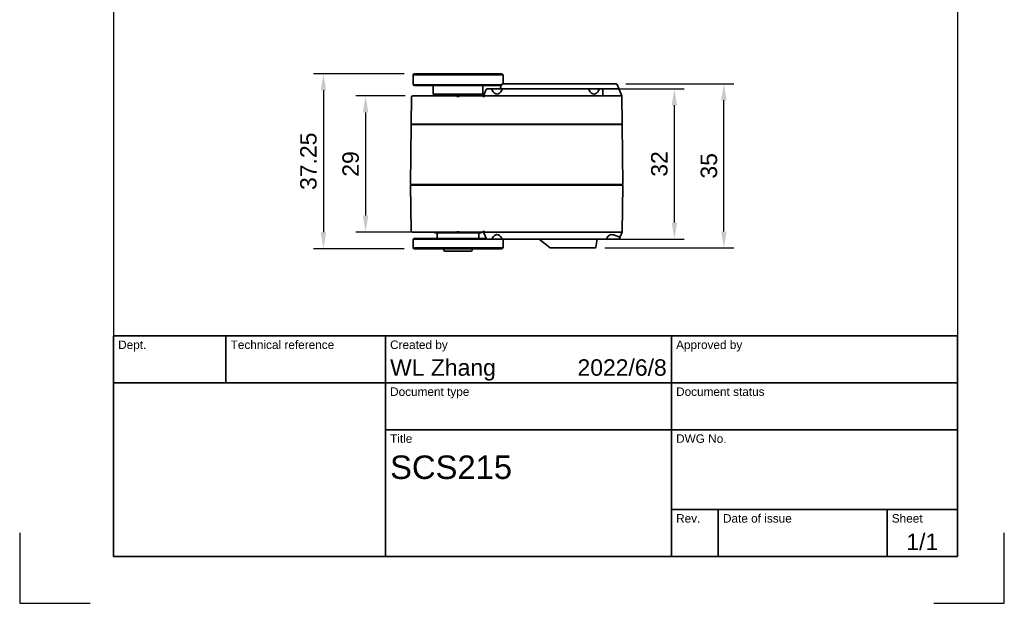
# Model space of a CAD drawing. Header units: millimetres. Extents: x 0 to 210, y 0 to 297.
# Tile 1 of 4: x 0 to 210, y 0 to 124. Entities that reach past the tile are written whole.
import ezdxf
from ezdxf.enums import TextEntityAlignment as Align

# ---------------------------------------------------------------- set-up
doc = ezdxf.new("R2010")
doc.units = ezdxf.units.MM
doc.header["$LTSCALE"] = 0.75
for name, color, linetype, lineweight in [('Border', 7, 'Continuous', 25), ('Dimensions', 7, 'Continuous', 18), ('TitleBlock', 7, 'Continuous', 35), ('可见', 7, 'Continuous', 35)]:
    doc.layers.add(name, color=color, linetype=linetype, lineweight=lineweight)
doc.styles.add('FusionTitle', font='arial.ttf')
doc.styles.get("Standard").update_dxf_attribs({"font": 'arial.ttf'})
doc.dimstyles.new('ISO-25', dxfattribs={"dimtxt": 3.5, "dimasz": 3.5, "dimexe": 2.1, "dimexo": 2.1, "dimgap": 1.4, "dimtad": 1, "dimzin": 12, "dimdsep": 46, "dimtxsty": 'Standard', "dimcen": 0, "dimclrd": 256, "dimclre": 256, "dimclrt": 256, "dimazin": 3, "dimtp": 0.1, "dimtm": 0.1, "dimtfac": 0.714286, "dimtmove": 0, "dimatfit": 3, "dimfxl": 1, "dimtzin": 12, "dimarcsym": 0})

# ---------------------------------------------------------------- blocks, each defined once
blk = doc.blocks.new('ISO_A4(P)_SHEET')
at = {"layer": 'Border'}
for p, q in [((20, 287), (20, 10)), ((200, 287), (200, 10)), ((20, 10), (200, 10))]:
    blk.add_line(p, q, dxfattribs=at)
at = {"layer": 'Defpoints'}
for p, q in [((0, 15), (0, 0)), ((210, 0), (210, 15)), ((0, 0), (15, 0)), ((195, 0), (210, 0))]:
    blk.add_line(p, q, dxfattribs=at)
blk = doc.blocks.new('ISO_TITLEBLOCK')
at = {"layer": 'TitleBlock'}
for p, q in [((0, 47), (-180, 47)), ((-180, 47), (-180, 0)), ((-156, 37), (-156, 47)), ((-122, 0), (-122, 47)), ((-61, 0), (-61, 47)), ((0, 0), (0, 47)), ((-180, 37), (0, 37)), ((-122, 27), (0, 27)), ((-61, 10), (0, 10)), ((-51, 0), (-51, 10)), ((-15, 0), (-15, 10)), ((-180, 0), (0, 0))]:
    blk.add_line(p, q, dxfattribs=at)
at = {"layer": 'TitleBlock', "style": 'FusionTitle'}
for s, p in [('Dept.', (-179, 46)), ('Technical reference', (-155, 46)), ('Created by', (-121, 46)), ('Approved by', (-60, 46)), ('Document type', (-121, 36)), ('Document status', (-60, 36)), ('Title', (-121, 26)), ('DWG No.', (-60, 26)), ('Rev.', (-60, 9)), ('Date of issue', (-50, 9)), ('Sheet', (-14, 9))]:
    blk.add_text(s, height=1.8, dxfattribs=at).set_placement(p, align=Align.TOP_LEFT)
for tag, height, p in [('DEPT', 3.5, (-179, 42)), ('TECHNICAL_REFERENCE', 3.5, (-155, 42)), ('CREATED_BY', 3.5, (-121, 42)), ('APPROVED_BY', 3.5, (-60, 42)), ('DOCUMENT_TYPE', 3.5, (-121, 32)), ('DOCUMENT_STATUS', 3.5, (-60, 32)), ('TITLE_1', 5, (-121, 21.5)), ('TITLE_2', 5, (-121, 14)), ('TITLE_3', 5, (-121, 6.5)), ('DATE_OF_ISSUE', 3.5, (-50, 5))]:
    blk.add_attdef(tag, text='', height=height, dxfattribs=at).set_placement(p, align=Align.TOP_LEFT)
for tag, p in [('CREATED_DATE', (-62, 42)), ('APPROVED_DATE', (-0.99, 42))]:
    blk.add_attdef(tag, text='', height=3.5, dxfattribs=at).set_placement(p, align=Align.TOP_RIGHT)
for tag, height, p in [('DRAWING_NUMBER', 5, (-30.5, 19.75)), ('REV', 3.5, (-56, 4.85)), ('SHEET', 3.5, (-7.5, 4.85))]:
    blk.add_attdef(tag, text='', height=height, dxfattribs=at).set_placement(p, align=Align.TOP_CENTER)
blk = doc.blocks.new('*D32')
at = {"layer": 'Defpoints', "color": 0, "transparency": 16777216}
for p in [(84.093786, 112.826677), (64.784708, 75.576677), (84.093786, 75.576677)]:
    blk.add_point(p, dxfattribs=at)
at = {"layer": 'Dimensions', "lineweight": -2, "transparency": 16777216}
for p, q in [((81.993786, 112.826677), (62.684708, 112.826677)), ((64.784708, 109.326677), (64.784708, 79.076677)), ((81.993786, 75.576677), (62.684708, 75.576677))]:
    blk.add_line(p, q, dxfattribs=at)
at = {"layer": 'Dimensions', "transparency": 16777216}
for points in [[(64.201375, 109.326677), (65.368041, 109.326677), (64.784708, 112.826677)], [(64.201375, 79.076677), (65.368041, 79.076677), (64.784708, 75.576677)]]:
    blk.add_solid(points, dxfattribs=at)
at = {"layer": 'Dimensions', "transparency": 16777216, "insert": (61.596509, 94.201677), "char_height": 3.5, "attachment_point": 5, "rotation": 90}
blk.add_mtext('37.25', dxfattribs=at)
blk = doc.blocks.new('*D43')
at = {"layer": 'Defpoints', "color": 0, "transparency": 16777216}
for p in [(121.505265, 109.626677), (139.63119, 109.626677), (125.241505, 77.626677)]:
    blk.add_point(p, dxfattribs=at)
at = {"layer": 'Dimensions', "lineweight": -2, "transparency": 16777216}
for p, q in [((123.605265, 109.626677), (141.73119, 109.626677)), ((139.63119, 81.126677), (139.63119, 106.126677)), ((127.341505, 77.626677), (141.73119, 77.626677))]:
    blk.add_line(p, q, dxfattribs=at)
at = {"layer": 'Dimensions', "transparency": 16777216}
for points in [[(139.047857, 106.126677), (140.214524, 106.126677), (139.63119, 109.626677)], [(139.047857, 81.126677), (140.214524, 81.126677), (139.63119, 77.626677)]]:
    blk.add_solid(points, dxfattribs=at)
at = {"layer": 'Dimensions', "transparency": 16777216, "insert": (136.442991, 93.626677), "char_height": 3.5, "attachment_point": 5, "rotation": 90}
blk.add_mtext('32', dxfattribs=at)
blk = doc.blocks.new('*D44')
at = {"layer": 'Defpoints', "color": 0, "transparency": 16777216}
for p in [(127.16658, 110.726677), (150.197518, 110.726677), (122.69403, 75.726677)]:
    blk.add_point(p, dxfattribs=at)
at = {"layer": 'Dimensions', "lineweight": -2, "transparency": 16777216}
for p, q in [((129.26658, 110.726677), (152.297518, 110.726677)), ((150.197518, 79.226677), (150.197518, 107.226677)), ((124.79403, 75.726677), (152.297518, 75.726677))]:
    blk.add_line(p, q, dxfattribs=at)
at = {"layer": 'Dimensions', "transparency": 16777216}
for points in [[(149.614184, 107.226677), (150.780851, 107.226677), (150.197518, 110.726677)], [(149.614184, 79.226677), (150.780851, 79.226677), (150.197518, 75.726677)]]:
    blk.add_solid(points, dxfattribs=at)
at = {"layer": 'Dimensions', "transparency": 16777216, "insert": (147.009318, 93.226677), "char_height": 3.5, "attachment_point": 5, "rotation": 90}
blk.add_mtext('35', dxfattribs=at)
blk = doc.blocks.new('*D45')
at = {"layer": 'Defpoints', "color": 0, "transparency": 16777216}
for p in [(84.336613, 108.126677), (73.782468, 79.126678), (85.695666, 79.126678)]:
    blk.add_point(p, dxfattribs=at)
at = {"layer": 'Dimensions', "lineweight": -2, "transparency": 16777216}
for p, q in [((82.236613, 108.126677), (71.682468, 108.126677)), ((73.782468, 104.626677), (73.782468, 82.626678)), ((83.595666, 79.126678), (71.682468, 79.126678))]:
    blk.add_line(p, q, dxfattribs=at)
at = {"layer": 'Dimensions', "transparency": 16777216}
for points in [[(73.199135, 104.626677), (74.365801, 104.626677), (73.782468, 108.126677)], [(73.199135, 82.626678), (74.365801, 82.626678), (73.782468, 79.126678)]]:
    blk.add_solid(points, dxfattribs=at)
at = {"layer": 'Dimensions', "transparency": 16777216, "insert": (70.595463, 93.626677), "char_height": 3.5, "attachment_point": 5, "rotation": 90}
blk.add_mtext('29', dxfattribs=at)

msp = doc.modelspace()

# ---------------------------------------------------------------- linework, layer by layer
at = {"layer": '可见'}
for p, q in [((84.094, 112.827), (83.894, 112.627)), ((83.894, 110.527), (83.894, 112.627)), ((102.894, 112.827), (103.094, 112.627)), ((103.094, 110.727), (103.094, 112.627)), ((84.094, 110.327), (83.894, 110.527)), ((88.194, 108.527), (88.194, 110.327)), ((98.794, 108.527), (98.794, 110.327)), ((99.492, 109.47, 11.378), (98.955, 108.126, 11.934)), ((99.725, 109.627, 11.378), (100.805, 109.627, 11.378)), ((102.782, 109.627, 11.378), (121.505, 109.627, 11.378)), ((103.061, 110.727, 6.72), (127.167, 110.727, 6.72)), ((123.482, 109.627, 11.378), (124.094, 109.627, 11.378)), ((124.344, 108.127, 11.896), (124.344, 109.377, 11.378)), ((126.244, 109.627, 7.85), (127.655, 109.627, 7.85)), ((127.84, 109.503, 6.817), (127.398, 110.572, 6.723)), ((128.41, 108.127, 7.852), (127.84, 109.503, 7.85)), ((83.574, 107.88, 8.788), (83.494, 102.127, 8.822)), ((85.718, 108.127, 11.407), (84.337, 108.127, 10.026)), ((86.955, 108.127, 11.92), (93.244, 108.127, 11.92)), ((88.394, 108.327), (88.194, 108.527)), ((90.499, 108.327, -0.18), (90.499, 108.227, -0.18)), ((90.525, 108.227, 0.43), (90.525, 108.327, 0.43)), ((90.549, 108.327, 0.571), (90.549, 108.227, 0.571)), ((90.725, 108.227, 1.154), (90.725, 108.327, 1.154)), ((90.783, 108.327, 1.285), (90.783, 108.227, 1.285)), ((91.099, 108.227, 1.807), (91.099, 108.327, 1.807)), ((91.188, 108.327, 1.919), (91.188, 108.227, 1.919)), ((91.623, 108.227, 2.346), (91.623, 108.327, 2.346)), ((91.738, 108.327, 2.432), (91.738, 108.227, 2.432)), ((92.266, 108.227, 2.737), (92.266, 108.327, 2.737)), ((92.398, 108.327, 2.793), (92.398, 108.227, 2.793)), ((92.985, 108.227, 2.957), (92.985, 108.327, 2.957)), ((93.127, 108.327, 2.977), (93.127, 108.227, 2.977)), ((93.244, 108.127, 9), (93.744, 108.127, 9)), ((93.244, 108.027, 12.12), (93.744, 108.027, 12.12)), ((93.736, 108.227, 2.99), (93.736, 108.327, 2.99)), ((93.744, 108.127, 11.92), (98.955, 108.127, 11.92)), ((93.879, 108.327, 2.975), (93.879, 108.227, 2.975)), ((94.472, 108.227, 2.836), (94.472, 108.327, 2.836)), ((94.606, 108.327, 2.786), (94.606, 108.227, 2.786)), ((95.147, 108.227, 2.504), (95.147, 108.327, 2.504)), ((95.264, 108.327, 2.422), (95.264, 108.227, 2.422)), ((95.717, 108.227, 2.014), (95.717, 108.327, 2.014)), ((95.811, 108.327, 1.905), (95.811, 108.227, 1.905)), ((96.148, 108.227, 1.398), (96.148, 108.327, 1.398)), ((96.212, 108.327, 1.269), (96.212, 108.227, 1.269)), ((96.394, 108.127), (96.404, 108.137)), ((96.412, 108.227, 0.694), (96.412, 108.327, 0.694)), ((96.442, 108.327, 0.553), (96.442, 108.227, 0.553)), ((96.493, 108.227, -0.054), (96.493, 108.327, -0.054)), ((98.594, 108.327), (98.794, 108.527)), ((124.096, 108.127, 12.166), (99.185, 108.127, 12.166)), ((124.099, 108.127, 12.166), (126.41, 108.127, 12.166)), ((128.494, 102.127, 10.25), (128.41, 108.127, 10.166)), ((83.494, 102.027, 8.822), (83.382, 89.227, 8.868)), ((84.08, 102.127, 10.236), (85.508, 102.127, 11.664)), ((85.508, 102.027, 11.664), (84.08, 102.027, 10.236)), ((84.16, 102.027, 8.822), (84.16, 102.127, 8.822)), ((86.922, 102.127, 12.25), (126.494, 102.127, 12.25)), ((86.922, 102.027, 12.25), (126.494, 102.027, 12.25)), ((127.828, 102.127, 10.25), (127.828, 102.027, 10.25)), ((127.958, 102.127, 2.711), (127.958, 102.027, 2.711)), ((128.605, 89.227, 10.362), (128.494, 102.027, 10.25)), ((83.384, 89.127, 8.867), (83.52, 79.373, 8.811)), ((83.968, 89.227, 10.282), (85.462, 89.227, 11.776)), ((85.462, 89.127, 11.774), (83.97, 89.127, 10.281)), ((84.132, 89.227, 8.868), (84.132, 89.127, 8.868)), ((86.876, 89.227, 12.362), (126.606, 89.227, 12.362)), ((126.604, 89.127, 12.36), (86.877, 89.127, 12.36)), ((127.855, 89.227, 10.362), (127.855, 89.127, 10.362)), ((128.464, 79.127, 10.221), (128.604, 89.127, 10.36)), ((84.094, 77.777), (83.894, 77.577)), ((84.282, 79.127, 10.048), (85.696, 79.127, 11.461)), ((93.244, 79.127, 11.974), (86.933, 79.127, 11.974)), ((88.494, 79.127), (88.494, 78.927)), ((89.034, 77.777), (89.034, 78.927)), ((93.744, 79.174, 12.12), (93.244, 79.174, 12.12)), ((93.744, 79.127, 9), (93.244, 79.127, 9)), ((98.955, 79.127, 11.974), (93.744, 79.127, 11.974)), ((97.954, 77.777), (97.954, 78.927)), ((98.494, 79.127), (98.494, 78.927)), ((98.955, 79.127, 11.988), (99.492, 77.784, 11.432)), ((99.186, 79.127, 12.22), (126.464, 79.127, 12.22)), ((128.464, 79.126, 10.221), (127.994, 77.99, 10.221)), ((127.994, 77.991, 10.25), (127.994, 77.827, 10.25)), ((83.894, 75.777), (83.894, 77.577)), ((84.094, 75.577), (83.894, 75.777)), ((100.871, 77.627, 11.432), (99.725, 77.627, 11.432)), ((125.242, 77.627, 11.432), (102.717, 77.627, 11.432)), ((102.894, 75.577), (103.094, 75.777)), ((103.044, 77.627), (103.094, 77.577)), ((103.094, 75.777), (103.094, 77.577)), ((110.819, 77.627, 9.067), (113.139, 75.771, 8.739)), ((122.694, 75.727, 8.739), (113.264, 75.727, 8.739)), ((122.891, 75.892, 8.739), (123.197, 77.627, 9.045)), ((90.494, 75.577), (90.494, 75.277)), ((96.494, 75.577), (96.494, 75.277))]:
    msp.add_line(p, q, dxfattribs=at)
at = {"layer": '可见', "extrusion": (0, 1, 0)}
for centre, radius, start, end in [((-93.494, 0, 112.627), 9.6, 360, 180), ((-93.494, 0, 110.527), 9.6, 360, 165.77706), ((-93.494, 0, 110.327), 9.4, 0, 169.0053), ((-126.244, 10, 109.627), 2.15, 270, 360), ((-93.494, 0, 108.327), 5.1, 0, 180), ((-93.494, 0, 108.227), 3, 8.23158, 10.96844), ((-93.494, 0, 108.227), 3, 22.63158, 25.36844), ((-93.494, 0, 108.227), 3, 37.03158, 39.76844), ((-93.494, 0, 108.227), 3, 51.43158, 54.16844), ((-93.494, 0, 108.227), 3, 65.83158, 68.56844), ((-93.494, 0, 108.227), 3, 80.23158, 82.96844), ((-93.494, 0, 108.227), 3, 94.63157, 97.36844), ((-93.494, 0, 108.227), 3, 109.03158, 111.76844), ((-93.494, 0, 108.227), 3, 123.43158, 126.16844), ((-93.494, 0, 108.227), 3, 137.83157, 140.56844), ((-93.494, 0, 108.227), 3, 152.23158, 154.96844), ((-93.494, 0, 108.227), 3, 166.63158, 169.36844), ((-93.494, 0, 78.927), 5, 0, 180), ((-101.794, 10.25, 77.627), 1.5, 52.02023, 127.97978), ((-126.244, 10.25, 77.627), 1.55, 49.71178, 180), ((-93.494, 0, 75.027), 2.75, 0, 180)]:
    msp.add_arc(centre, radius, start, end, dxfattribs=at)
at = {"layer": '可见', "extrusion": (0, -1, 0)}
for centre, radius, start, end in [((93.494, 0, -112.827), 9.4, 0, 180), ((101.794, 10.25, -109.627), 1.5, 48.77529, 131.22471), ((122.494, 10.25, -109.627), 1.5, 48.77529, 131.22471), ((93.494, 0, -108.527), 5.3, 0, 180)]:
    msp.add_arc(centre, radius, start, end, dxfattribs=at)
at = {"layer": '可见', "extrusion": (0, 0, -1)}
for centre, radius, start, end in [((-99.725, 109.377, -11.378), 0.25, 21.80141, 90), ((-124.094, 109.377, -11.378), 0.25, 90, 180), ((-127.655, 109.427, -7.85), 0.2, 90, 157.5103), ((-99.725, 77.877, -11.432), 0.25, 270, 338.19859), ((-127.794, 77.827, -10.25), 0.2, 180, 270), ((-113.264, 75.927, -8.739), 0.2, 270, 308.65981), ((-90.744, 75.277), 0.25, 270, 0), ((-96.244, 75.277), 0.25, 180, 270)]:
    msp.add_arc(centre, radius, start, end, dxfattribs=at)
at = {"layer": '可见', "extrusion": (-3.20202e-05, -0.017543, -0.999846)}
msp.add_arc((126.965, -110.574, -8.666), 0.25, 327.3097, 330.25201, dxfattribs=at)
at = {"layer": '可见', "extrusion": (4.27086e-06, -4.66306e-06, -1)}
msp.add_arc((-83.824, 107.877, -8.789), 0.25, 0.79995, 89.99925, dxfattribs=at)
at = {"layer": '可见', "extrusion": (-1.34032e-05, -1, 4.663e-06)}
msp.add_arc((85.572, 8.789, -108.128), 1.75, 134.99973, 180.00025, dxfattribs=at)
at = {"layer": '可见', "extrusion": (-6.17821e-06, -1, 1.27848e-05)}
msp.add_arc((86.955, 10.171, -108.127), 1.75, 89.99973, 135.00025, dxfattribs=at)
at = {"layer": '可见', "extrusion": (-1, 0, 0)}
for centre, start, end in [((-107.877, 11.92, -93.244), 126.8699, 180), ((-79.377, 11.974, -93.244), 0, 35.69121)]:
    msp.add_arc(centre, 0.25, start, end, dxfattribs=at)
at = {"layer": '可见', "extrusion": (1, 0, 0)}
for centre, start, end in [((107.877, 11.92, 93.744), 0, 53.1301), ((79.377, 11.974, 93.744), 144.30879, 180)]:
    msp.add_arc(centre, 0.25, start, end, dxfattribs=at)
at = {"layer": '可见', "extrusion": (5.84e-14, 1, -1.16e-14)}
msp.add_arc((-85.494, 8.822, 102.127), 2, 359.99981, 45.00019, dxfattribs=at)
at = {"layer": '可见', "extrusion": (2.92e-14, -1, -5.8e-15)}
msp.add_arc((85.494, 8.822, -102.027), 2, 134.99993, 180.00007, dxfattribs=at)
at = {"layer": '可见', "extrusion": (-4.47e-14, 1, 1.078e-13)}
msp.add_arc((-86.922, 10.25, 102.127), 2, 44.99981, 90.00019, dxfattribs=at)
at = {"layer": '可见', "extrusion": (2.81e-14, -1, -8.31e-14)}
msp.add_arc((86.922, 10.25, -102.027), 2, 89.99993, 135.00007, dxfattribs=at)
at = {"layer": '可见', "extrusion": (-2e-14, 1, 2.72e-14)}
msp.add_arc((-85.382, 8.868, 89.227), 2, 359.99993, 45.00007, dxfattribs=at)
at = {"layer": '可见', "extrusion": (-3.232e-13, -1, 1.337e-13)}
msp.add_arc((85.384, 8.867, -89.127), 2, 134.99981, 180.00019, dxfattribs=at)
at = {"layer": '可见', "extrusion": (1.75e-14, 1, -8.77e-14)}
msp.add_arc((-86.876, 10.362, 89.227), 2, 44.99993, 90.00007, dxfattribs=at)
at = {"layer": '可见', "extrusion": (-9.02e-14, -1, 2.787e-13)}
msp.add_arc((86.877, 10.36, -89.127), 2, 89.99981, 135.00019, dxfattribs=at)
at = {"layer": '可见', "extrusion": (-1.33505e-05, 1, 6.44982e-06)}
msp.add_arc((-85.521, 8.81, 79.126), 1.75, 18.1722, 45.00025, dxfattribs=at)
at = {"layer": '可见', "extrusion": (7.1e-15, -1, 0)}
for centre, radius, start in [((93.494, 0, -77.777), 9.4, 50.32221), ((93.494, 0, -77.577), 9.6, 0)]:
    msp.add_arc(centre, radius, start, 180, dxfattribs=at)
at = {"layer": '可见', "extrusion": (-4.87065e-06, 1, 1.39954e-05)}
msp.add_arc((-86.933, 10.223, 79.126), 1.75, 44.99973, 90.00025, dxfattribs=at)
at = {"layer": '可见', "extrusion": (-7.1e-15, 1, 0)}
for centre, radius in [((-93.494, 0, 75.777), 9.6), ((-93.494, 0, 75.577), 9.4)]:
    msp.add_arc(centre, radius, 0, 180, dxfattribs=at)
at = {"layer": '可见', "extrusion": (-2.91285e-10, -1.49996e-10, -1)}
msp.add_arc((-122.694, 75.927, -8.739), 0.2, 190, 270, dxfattribs=at)
at = {"layer": '可见', "extrusion": (0, -0.382517, -0.923948)}
for centre in [(101.794, 112.755, 10.25), (122.494, 112.755, 10.25)]:
    msp.add_ellipse(centre, major_axis=(0, -4.227, 1.75), ratio=0.382517, start_param=-0.6446678, end_param=0.6446678, dxfattribs=at)
at = {"layer": '可见', "extrusion": (0, 0.013962, 0.999903)}
msp.add_ellipse((98.954, 107.45, 12.176), major_axis=(0.267, 0.67, -0.009), ratio=0.3466618, start_param=0.140378, end_param=1.019379, dxfattribs=at)
at = {"layer": '可见', "extrusion": (0, -1, 0)}
for centre, ratio, start_param, end_param in [((126.41, 108.127, 10.166), 0.9998051, 5.4978846, 7.0685255), ((126.494, 102.027, 10.25), 0.9999239, 5.4978252, 7.0685454), ((126.604, 89.127, 10.36), 0.9998051, 5.4978846, 7.068486)]:
    msp.add_ellipse(centre, major_axis=(1.414, 0, 1.414), ratio=ratio, start_param=start_param, end_param=end_param, dxfattribs=at)
at = {"layer": '可见', "extrusion": (0, 1, 0)}
for centre, ratio, start_param, end_param in [((126.494, 102.127, 10.25), 0.9998051, -0.7853007, 0.7853007), ((126.605, 89.227, 10.362), 0.9999239, -0.7853601, 0.7853601)]:
    msp.add_ellipse(centre, major_axis=(1.414, 0, 1.414), ratio=ratio, start_param=start_param, end_param=end_param, dxfattribs=at)
at = {"layer": '可见', "extrusion": (0, 0.013962, -0.999903)}
msp.add_ellipse((98.954, 79.803, 12.23), major_axis=(-0.267, 0.67, 0.009), ratio=0.3466618, start_param=3.2786099, end_param=4.1609717, dxfattribs=at)
at = {"layer": '可见', "extrusion": (0, 0.382517, -0.923948)}
msp.add_ellipse((101.794, 74.367, 10.25), major_axis=(0, 4.227, 1.75), ratio=0.382517, start_param=-0.5912583, end_param=0.5912583, dxfattribs=at)
at = {"layer": '可见', "extrusion": (-1.06493e-05, -0.382514, 0.92395)}
msp.add_ellipse((125.514, 77.807, 11.674), major_axis=(0.291, 0.07, 0.029), ratio=0.6057455, start_param=2.6233517, end_param=2.8812791, dxfattribs=at)
at = {"layer": '可见', "extrusion": (-1.69555e-06, -0.382515, 0.923949)}
msp.add_ellipse((126.245, 74.36, 10.247), major_axis=(-0.001, 4.234, 1.753), ratio=0.3822162, start_param=-0.126331, end_param=0.611549, dxfattribs=at)
at = {"layer": '可见', "extrusion": (1.47069e-11, 0.382517, 0.923948)}
msp.add_open_spline([(100.722, 109.472, 11.609), (100.722, 109.471, 11.61), (100.721, 109.469, 11.611), (100.72, 109.454, 11.617), (100.721, 109.438, 11.623), (100.727, 109.41, 11.635), (100.734, 109.392, 11.642), (100.742, 109.377, 11.648), (100.742, 109.377, 11.649), (100.742, 109.377, 11.649)], degree=3, knots=[0.334503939, 0.334503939, 0.334503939, 0.334503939, 0.335021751, 0.335021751, 0.339355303, 0.339355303, 0.344463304, 0.344463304, 0.344600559, 0.344600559, 0.344600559, 0.344600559], dxfattribs=at)
at = {"layer": '可见'}
for points, knots in [([(100.805, 109.627, 11.378), (100.805, 109.627, 11.379), (100.805, 109.627, 11.38), (100.798, 109.627, 11.398), (100.791, 109.624, 11.417), (100.778, 109.616, 11.452), (100.772, 109.61, 11.469), (100.755, 109.589, 11.514), (100.746, 109.57, 11.541), (100.731, 109.524, 11.582), (100.726, 109.499, 11.598), (100.722, 109.472, 11.609)], [-0.081107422, -0.081107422, -0.081107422, -0.081107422, -0.080864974, -0.080864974, -0.075085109, -0.075085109, -0.069346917, -0.069346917, -0.059254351, -0.059254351, -0.050332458, -0.050332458, -0.050332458, -0.050332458]), ([(102.782, 109.627, 11.378), (102.783, 109.627, 11.379), (102.783, 109.627, 11.38), (102.79, 109.627, 11.398), (102.797, 109.624, 11.417), (102.81, 109.616, 11.452), (102.816, 109.61, 11.469), (102.832, 109.589, 11.514), (102.842, 109.57, 11.541), (102.856, 109.524, 11.582), (102.862, 109.499, 11.598), (102.866, 109.472, 11.609)], [-0.000242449, -0.000242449, -0.000242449, -0.000242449, 0, 0, 0.005779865, 0.005779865, 0.011518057, 0.011518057, 0.021610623, 0.021610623, 0.030532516, 0.030532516, 0.030532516, 0.030532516]), ([(102.813, 110.562, 6.724), (102.823, 110.587, 6.723), (102.837, 110.611, 6.723), (102.871, 110.651, 6.722), (102.891, 110.669, 6.722), (102.937, 110.699, 6.721), (102.963, 110.71, 6.721), (103.013, 110.723, 6.721), (103.037, 110.727, 6.72), (103.061, 110.727, 6.72)], [0, 0, 0, 0, 0.007993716, 0.007993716, 0.01594071, 0.01594071, 0.024235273, 0.024235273, 0.031456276, 0.031456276, 0.031456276, 0.031456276]), ([(121.505, 109.627, 11.378), (121.505, 109.627, 11.379), (121.505, 109.627, 11.38), (121.498, 109.627, 11.398), (121.491, 109.624, 11.417), (121.478, 109.616, 11.452), (121.472, 109.61, 11.469), (121.455, 109.589, 11.514), (121.446, 109.57, 11.541), (121.431, 109.524, 11.582), (121.426, 109.499, 11.598), (121.422, 109.472, 11.609)], [-0.081107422, -0.081107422, -0.081107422, -0.081107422, -0.080864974, -0.080864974, -0.075085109, -0.075085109, -0.069346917, -0.069346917, -0.059254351, -0.059254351, -0.050332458, -0.050332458, -0.050332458, -0.050332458]), ([(123.482, 109.627, 11.378), (123.483, 109.627, 11.379), (123.483, 109.627, 11.38), (123.49, 109.627, 11.398), (123.497, 109.624, 11.417), (123.51, 109.616, 11.452), (123.516, 109.61, 11.469), (123.532, 109.589, 11.514), (123.542, 109.57, 11.541), (123.556, 109.524, 11.582), (123.562, 109.499, 11.598), (123.566, 109.472, 11.609)], [-0.000242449, -0.000242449, -0.000242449, -0.000242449, 0, 0, 0.005779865, 0.005779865, 0.011518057, 0.011518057, 0.021610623, 0.021610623, 0.030532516, 0.030532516, 0.030532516, 0.030532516]), ([(127.167, 110.727, 6.72), (127.194, 110.727, 6.72), (127.221, 110.722, 6.721), (127.272, 110.705, 6.721), (127.296, 110.692, 6.721), (127.338, 110.661, 6.722), (127.357, 110.641, 6.722), (127.374, 110.617, 6.722), (127.376, 110.614, 6.722), (127.377, 110.611, 6.723)], [0, 0, 0, 0, 0.00809115, 0.00809115, 0.016050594, 0.016050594, 0.024017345, 0.024017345, 0.024946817, 0.024946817, 0.024946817, 0.024946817]), ([(98.955, 108.126, 11.934), (98.955, 108.126, 11.935), (98.955, 108.126, 11.935), (98.954, 108.124, 11.965), (98.957, 108.115, 11.999), (98.962, 108.09, 12.053), (98.965, 108.071, 12.08), (98.963, 108.025, 12.123), (98.957, 107.998, 12.14), (98.935, 107.942, 12.163), (98.916, 107.911, 12.169), (98.896, 107.88, 12.17), (98.896, 107.88, 12.17), (98.896, 107.88, 12.17)], [-0.171855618, -0.171855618, -0.171855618, -0.171855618, -0.171734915, -0.171734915, -0.162862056, -0.162862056, -0.153839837, -0.153839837, -0.144817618, -0.144817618, -0.134430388, -0.134430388, -0.134427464, -0.134427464, -0.134427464, -0.134427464]), ([(83.857, 79.127, 9.357), (83.828, 79.127, 9.268), (83.806, 79.127, 9.176), (83.783, 79.127, 9.032), (83.777, 79.127, 8.98), (83.772, 79.127, 8.906), (83.771, 79.127, 8.884), (83.77, 79.127, 8.853), (83.77, 79.127, 8.844), (83.77, 79.127, 8.83), (83.77, 79.127, 8.823), (83.769, 79.127, 8.816), (83.769, 79.127, 8.815), (83.769, 79.127, 8.814), (83.769, 79.127, 8.813), (83.769, 79.127, 8.813), (83.768, 79.127, 8.813), (83.768, 79.127, 8.812), (83.768, 79.127, 8.812), (83.766, 79.127, 8.811), (83.765, 79.127, 8.811), (83.755, 79.127, 8.811), (83.745, 79.128, 8.811), (83.721, 79.131, 8.811), (83.706, 79.135, 8.811), (83.666, 79.148, 8.811), (83.642, 79.16, 8.811), (83.599, 79.192, 8.811), (83.58, 79.212, 8.811), (83.55, 79.255, 8.811), (83.538, 79.28, 8.811), (83.524, 79.327, 8.811), (83.52, 79.35, 8.811), (83.52, 79.373, 8.811)], [0, 0, 0, 0, 0.028089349, 0.028089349, 0.043686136, 0.043686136, 0.050414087, 0.050414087, 0.052936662, 0.052936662, 0.054828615, 0.054828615, 0.055151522, 0.055151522, 0.055239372, 0.055239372, 0.055328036, 0.055328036, 0.05541683, 0.05541683, 0.055777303, 0.055777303, 0.058587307, 0.058587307, 0.063124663, 0.063124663, 0.07118497, 0.07118497, 0.079147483, 0.079147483, 0.087113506, 0.087113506, 0.093962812, 0.093962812, 0.093962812, 0.093962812]), ([(98.896, 79.373, 12.224), (98.9, 79.366, 12.224), (98.905, 79.359, 12.223), (98.924, 79.328, 12.22), (98.938, 79.304, 12.214), (98.956, 79.26, 12.196), (98.961, 79.238, 12.183), (98.965, 79.198, 12.15), (98.964, 79.18, 12.13), (98.96, 79.154, 12.091), (98.958, 79.144, 12.068), (98.955, 79.131, 12.026), (98.955, 79.128, 12.007), (98.955, 79.127, 11.988)], [0.210967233, 0.210967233, 0.210967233, 0.210967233, 0.213266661, 0.213266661, 0.221189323, 0.221189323, 0.22851054, 0.22851054, 0.235831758, 0.235831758, 0.242655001, 0.242655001, 0.248056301, 0.248056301, 0.248056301, 0.248056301]), ([(100.871, 77.627, 11.432), (100.87, 77.627, 11.433), (100.87, 77.627, 11.434), (100.864, 77.627, 11.452), (100.858, 77.629, 11.47), (100.846, 77.637, 11.505), (100.84, 77.643, 11.522), (100.825, 77.664, 11.567), (100.817, 77.683, 11.594), (100.803, 77.728, 11.636), (100.798, 77.753, 11.652), (100.794, 77.781, 11.663)], [-0.000241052, -0.000241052, -0.000241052, -0.000241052, 0, 0, 0.005641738, 0.005641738, 0.011249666, 0.011249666, 0.021296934, 0.021296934, 0.030336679, 0.030336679, 0.030336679, 0.030336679]), ([(102.717, 77.627, 11.432), (102.717, 77.627, 11.433), (102.717, 77.627, 11.434), (102.724, 77.627, 11.452), (102.73, 77.629, 11.47), (102.742, 77.637, 11.505), (102.747, 77.643, 11.522), (102.762, 77.664, 11.567), (102.771, 77.683, 11.594), (102.784, 77.728, 11.636), (102.79, 77.753, 11.652), (102.793, 77.781, 11.663)], [-0.080697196, -0.080697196, -0.080697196, -0.080697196, -0.080456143, -0.080456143, -0.074814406, -0.074814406, -0.069206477, -0.069206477, -0.059159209, -0.059159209, -0.050119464, -0.050119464, -0.050119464, -0.050119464]), ([(125.221, 77.781, 11.663), (125.217, 77.759, 11.654), (125.215, 77.738, 11.642), (125.215, 77.72, 11.627), (125.214, 77.701, 11.612), (125.215, 77.684, 11.594), (125.218, 77.671, 11.574), (125.22, 77.657, 11.554), (125.223, 77.646, 11.531), (125.227, 77.638, 11.508), (125.231, 77.631, 11.484), (125.236, 77.627, 11.458), (125.242, 77.627, 11.432)], [0, 0, 0, 0, 0.25, 0.25, 0.25, 0.5, 0.5, 0.5, 0.75, 0.75, 0.75, 1, 1, 1, 1]), ([(128.464, 79.127, 10.221), (128.464, 79.124, 10.485), (128.412, 79.125, 10.747), (128.209, 79.123, 11.232), (128.063, 79.123, 11.45), (127.694, 79.123, 11.819), (127.476, 79.123, 11.965), (126.991, 79.125, 12.168), (126.729, 79.124, 12.22), (126.464, 79.127, 12.22)], [-0.3147312, -0.3147312, -0.3147312, -0.3147312, -0.23531965, -0.23531965, -0.15736485, -0.15736485, -0.07942791, -0.07942791, -0.000001, -0.000001, -0.000001, -0.000001]), ([(127.994, 77.991, 10.25), (127.994, 77.998, 10.418), (127.969, 78.015, 10.585), (127.873, 78.062, 10.911), (127.801, 78.094, 11.067), (127.584, 78.181, 11.398), (127.425, 78.241, 11.56), (127.128, 78.345, 11.767), (127.004, 78.387, 11.832), (126.742, 78.473, 11.934), (126.604, 78.516, 11.968), (126.464, 78.561, 11.986)], [-0.26021924, -0.26021924, -0.26021924, -0.26021924, -0.20978107, -0.20978107, -0.15753334, -0.15753334, -0.08804179, -0.08804179, -0.04439577, -0.04439577, -0.000001, -0.000001, -0.000001, -0.000001])]:
    msp.add_open_spline(points, degree=3, knots=knots, dxfattribs=at)
for points in [[(102.444, 109.627, 6.806), (102.569, 109.938, 6.778), (102.692, 110.25, 6.751), (102.813, 110.562, 6.724)], [(127.167, 110.727, -6.72), (127.193, 110.727, -6.72), (127.22, 110.722, -6.721), (127.245, 110.714, -6.721)], [(127.384, 110.6, 6.723), (127.389, 110.591, 6.723), (127.394, 110.582, 6.723), (127.398, 110.572, 6.723)]]:
    msp.add_open_spline(points, degree=3, dxfattribs=at)
at = {"layer": '可见', "extrusion": (1.50915e-11, -0.382517, -0.923948)}
msp.add_open_spline([(102.845, 109.377, 11.649), (102.846, 109.377, 11.649), (102.846, 109.377, 11.648), (102.854, 109.392, 11.642), (102.861, 109.41, 11.635), (102.867, 109.438, 11.623), (102.868, 109.454, 11.617), (102.866, 109.469, 11.611), (102.866, 109.471, 11.61), (102.866, 109.472, 11.609)], degree=3, knots=[0.108056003, 0.108056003, 0.108056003, 0.108056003, 0.108193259, 0.108193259, 0.113301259, 0.113301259, 0.117634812, 0.117634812, 0.118152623, 0.118152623, 0.118152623, 0.118152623], dxfattribs=at)
at = {"layer": '可见', "extrusion": (-4.36307e-11, 0.382517, 0.923948)}
msp.add_open_spline([(121.422, 109.472, 11.609), (121.422, 109.471, 11.61), (121.421, 109.469, 11.611), (121.42, 109.454, 11.617), (121.421, 109.438, 11.623), (121.427, 109.41, 11.635), (121.434, 109.392, 11.642), (121.442, 109.377, 11.648), (121.442, 109.377, 11.649), (121.442, 109.377, 11.649)], degree=3, knots=[0.334503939, 0.334503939, 0.334503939, 0.334503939, 0.335021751, 0.335021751, 0.339355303, 0.339355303, 0.344463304, 0.344463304, 0.344600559, 0.344600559, 0.344600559, 0.344600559], dxfattribs=at)
at = {"layer": '可见', "extrusion": (-1.16447e-11, -0.382517, -0.923948)}
msp.add_open_spline([(123.545, 109.377, 11.649), (123.546, 109.377, 11.649), (123.546, 109.377, 11.648), (123.554, 109.392, 11.642), (123.561, 109.41, 11.635), (123.567, 109.438, 11.623), (123.568, 109.454, 11.617), (123.566, 109.469, 11.611), (123.566, 109.471, 11.61), (123.566, 109.472, 11.609)], degree=3, knots=[0.108056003, 0.108056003, 0.108056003, 0.108056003, 0.108193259, 0.108193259, 0.113301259, 0.113301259, 0.117634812, 0.117634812, 0.118152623, 0.118152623, 0.118152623, 0.118152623], dxfattribs=at)
at = {"layer": '可见', "extrusion": (-0.553392, 5.83472e-10, 0.832921)}
msp.add_rational_spline([(90.596, 108.127, -0.115), (90.548, 108.176, -0.147), (90.499, 108.227, -0.18)], [1.19289489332, 1.19389665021, 1.1944345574], degree=2, dxfattribs=at)
at = {"layer": '可见', "extrusion": (0.621148, 8.52989e-10, 0.783693)}
msp.add_rational_spline([(90.525, 108.227, 0.43), (90.571, 108.176, 0.393), (90.616, 108.127, 0.357)], [1.19443354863, 1.19389563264, 1.19289387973], degree=2, dxfattribs=at)
at = {"layer": '可见', "extrusion": (0.328867, -1.26835e-09, -0.944376)}
msp.add_rational_spline([(90.658, 108.127, 0.609), (90.604, 108.176, 0.59), (90.549, 108.227, 0.571)], [1.19289387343, 1.19389563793, 1.1944335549], degree=2, dxfattribs=at)
at = {"layer": '可见', "extrusion": (0.79653, 2.61729e-10, 0.604599)}
msp.add_rational_spline([(90.725, 108.227, 1.154), (90.761, 108.176, 1.107), (90.795, 108.127, 1.062)], [1.19443369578, 1.19389578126, 1.1928940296], degree=2, dxfattribs=at)
at = {"layer": '可见', "extrusion": (0.083678, 3.16461e-11, -0.996493)}
msp.add_rational_spline([(90.899, 108.127, 1.295), (90.842, 108.176, 1.29), (90.783, 108.227, 1.285)], [1.19289402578, 1.1938957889, 1.19443370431], degree=2, dxfattribs=at)
at = {"layer": '可见', "extrusion": (0.921863, 1.60867e-10, 0.387516)}
msp.add_rational_spline([(91.099, 108.227, 1.807), (91.122, 108.176, 1.752), (91.144, 108.127, 1.7)], [1.19443356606, 1.19389565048, 1.19289389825], degree=2, dxfattribs=at)
at = {"layer": '可见', "extrusion": (-0.166769, -3.77061e-10, -0.985996)}
msp.add_rational_spline([(91.303, 108.127, 1.9), (91.246, 108.176, 1.909), (91.188, 108.227, 1.919)], [1.19289388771, 1.19389565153, 1.19443356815], degree=2, dxfattribs=at)
at = {"layer": '可见', "extrusion": (0.989272, -7.17004e-11, 0.146083)}
msp.add_rational_spline([(91.623, 108.227, 2.346), (91.632, 108.176, 2.287), (91.64, 108.127, 2.23)], [1.19443359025, 1.19389567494, 1.19289392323], degree=2, dxfattribs=at)
at = {"layer": '可见', "extrusion": (-0.406737, 6.57971e-10, -0.913545)}
msp.add_rational_spline([(91.844, 108.127, 2.385), (91.792, 108.176, 2.408), (91.738, 108.227, 2.432)], [1.19289392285, 1.19389568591, 1.19443360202], degree=2, dxfattribs=at)
at = {"layer": '可见', "extrusion": (0.994522, -2.02429e-09, -0.104528)}
msp.add_rational_spline([(92.266, 108.227, 2.737), (92.259, 108.176, 2.678), (92.253, 108.127, 2.621)], [1.19443367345, 1.19389575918, 1.19289400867], degree=2, dxfattribs=at)
at = {"layer": '可见', "extrusion": (0.621148, -2.29029e-09, 0.783693)}
msp.add_rational_spline([(92.489, 108.127, 2.72), (92.444, 108.176, 2.756), (92.398, 108.227, 2.793)], [1.19289400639, 1.19389576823, 1.19443368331], degree=2, dxfattribs=at)
at = {"layer": '可见', "extrusion": (0.937282, -2.03834e-09, -0.348572)}
msp.add_rational_spline([(92.985, 108.227, 2.957), (92.964, 108.176, 2.901), (92.944, 108.127, 2.847)], [1.19443353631, 1.19389562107, 1.19289387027], degree=2, dxfattribs=at)
at = {"layer": '可见', "extrusion": (0.79653, 1.82005e-10, 0.604599)}
msp.add_rational_spline([(93.197, 108.127, 2.885), (93.162, 108.176, 2.93), (93.127, 108.227, 2.977)], [1.19289385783, 1.19389562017, 1.19443353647], degree=2, dxfattribs=at)
at = {"layer": '可见', "extrusion": (0.821149, -1.16505e-09, -0.570714)}
msp.add_rational_spline([(93.736, 108.227, 2.99), (93.702, 108.176, 2.942), (93.67, 108.127, 2.895)], [1.19443365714, 1.19389574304, 1.1928939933], degree=2, dxfattribs=at)
at = {"layer": '可见', "extrusion": (0.921863, 1.80812e-09, 0.387516)}
msp.add_rational_spline([(93.924, 108.127, 2.868), (93.901, 108.176, 2.921), (93.879, 108.227, 2.975)], [1.19289399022, 1.19389575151, 1.19443366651], degree=2, dxfattribs=at)
at = {"layer": '可见', "extrusion": (0.653421, -2.16087e-10, -0.756995)}
msp.add_rational_spline([(94.472, 108.227, 2.836), (94.427, 108.176, 2.797), (94.384, 108.127, 2.76)], [1.19443362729, 1.19389571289, 1.19289396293], degree=2, dxfattribs=at)
at = {"layer": '可见', "extrusion": (0.989272, 2.59674e-09, 0.146083)}
msp.add_rational_spline([(94.623, 108.127, 2.671), (94.615, 108.176, 2.728), (94.606, 108.227, 2.786)], [1.19289396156, 1.19389572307, 1.19443363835], degree=2, dxfattribs=at)
at = {"layer": '可见', "extrusion": (0.444635, 1.17637e-09, -0.895712)}
msp.add_rational_spline([(95.147, 108.227, 2.504), (95.094, 108.176, 2.477), (95.042, 108.127, 2.452)], [1.19443353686, 1.19389562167, 1.19289387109], degree=2, dxfattribs=at)
at = {"layer": '可见', "extrusion": (0.994522, -4.52021e-09, -0.104528)}
msp.add_rational_spline([(95.252, 108.127, 2.306), (95.258, 108.176, 2.363), (95.264, 108.227, 2.422)], [1.19289386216, 1.19389562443, 1.19443354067], degree=2, dxfattribs=at)
at = {"layer": '可见', "extrusion": (0.207912, -2.14193e-10, -0.978148)}
msp.add_rational_spline([(95.717, 108.227, 2.014), (95.659, 108.176, 2.002), (95.604, 108.127, 1.99)], [1.19443369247, 1.19389577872, 1.19289402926], degree=2, dxfattribs=at)
at = {"layer": '可见', "extrusion": (0.937282, 1.4372e-09, -0.348572)}
msp.add_rational_spline([(95.77, 108.127, 1.796), (95.79, 108.176, 1.85), (95.811, 108.227, 1.905)], [1.19289402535, 1.19389578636, 1.19443370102], degree=2, dxfattribs=at)
at = {"layer": '可见', "extrusion": (-0.041876, 2.4928e-12, -0.999123)}
msp.add_rational_spline([(96.148, 108.227, 1.398), (96.089, 108.176, 1.4), (96.032, 108.127, 1.403)], [1.19443357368, 1.19389565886, 1.19289390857], degree=2, dxfattribs=at)
at = {"layer": '可见', "extrusion": (0.821149, 2.1616e-09, -0.570714)}
msp.add_rational_spline([(96.146, 108.127, 1.174), (96.178, 108.176, 1.221), (96.212, 108.227, 1.269)], [1.19289389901, 1.19389566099, 1.19443357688], degree=2, dxfattribs=at)
at = {"layer": '可见', "extrusion": (-0.289032, -7.26114e-10, -0.957319)}
msp.add_rational_spline([(96.412, 108.227, 0.694), (96.356, 108.176, 0.711), (96.301, 108.127, 0.727)], [1.19443357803, 1.19389566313, 1.19289391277], degree=2, dxfattribs=at)
at = {"layer": '可见', "extrusion": (0.653421, -7.03604e-10, -0.756995)}
msp.add_rational_spline([(96.354, 108.127, 0.477), (96.398, 108.176, 0.515), (96.442, 108.227, 0.553)], [1.19289391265, 1.19389567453, 1.19443359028], degree=2, dxfattribs=at)
at = {"layer": '可见', "extrusion": (-0.518027, 6.79372e-10, -0.855364)}
msp.add_rational_spline([(96.493, 108.227, -0.054), (96.443, 108.176, -0.023), (96.394, 108.127, 0.006)], [1.19443353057, 1.19389562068, 1.19289387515], degree=2, dxfattribs=at)
at = {"layer": '可见', "extrusion": (-0.007212, -8.97198e-11, -0.999974)}
msp.add_open_spline([(124.096, 108.127, 12.166), (124.097, 108.127, 12.166), (124.098, 108.127, 12.166), (124.099, 108.127, 12.166)], degree=3, dxfattribs=at)
at = {"layer": '可见', "extrusion": (1.26552e-11, -0.382517, 0.923948)}
msp.add_open_spline([(100.818, 77.877, 11.703), (100.813, 77.868, 11.699), (100.808, 77.858, 11.695), (100.799, 77.837, 11.687), (100.795, 77.822, 11.68), (100.793, 77.8, 11.671), (100.793, 77.79, 11.667), (100.794, 77.781, 11.663)], degree=3, knots=[0.098713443, 0.098713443, 0.098713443, 0.098713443, 0.101801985, 0.101801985, 0.106084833, 0.106084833, 0.108881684, 0.108881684, 0.108881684, 0.108881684], dxfattribs=at)
at = {"layer": '可见', "extrusion": (-2.3975e-12, 0.382517, -0.923948)}
msp.add_open_spline([(102.793, 77.781, 11.663), (102.794, 77.79, 11.667), (102.794, 77.8, 11.671), (102.792, 77.822, 11.68), (102.788, 77.837, 11.687), (102.78, 77.858, 11.695), (102.775, 77.868, 11.699), (102.769, 77.877, 11.703)], degree=3, knots=[0.310661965, 0.310661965, 0.310661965, 0.310661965, 0.313458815, 0.313458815, 0.317741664, 0.317741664, 0.320830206, 0.320830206, 0.320830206, 0.320830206], dxfattribs=at)

# ---------------------------------------------------------------- block references
at = {"layer": 'Border'}
msp.add_blockref('ISO_A4(P)_SHEET', (0, 0), dxfattribs=at)
at = {"layer": 'TitleBlock'}
msp.add_blockref('ISO_TITLEBLOCK', (200, 10), dxfattribs=at).add_auto_attribs({'CREATED_DATE': '2022/6/8', 'SHEET': '1/1', 'TITLE_1': 'SCS215', 'CREATED_BY': 'WL Zhang'})

# ---------------------------------------------------------------- dimensions: what is measured, and where the dimension line sits
at = {"layer": 'Dimensions'}
dim = msp.add_linear_dim(base=(64.785, 75.577), p1=(84.094, 112.827), p2=(84.094, 75.577), angle=270, dimstyle='ISO-25', override={"dimlfac": 1}, dxfattribs=at)
dim.commit()
dim.dimension.update_dxf_attribs({"geometry": '*D32', "text_midpoint": (64.785, 94.202), "dimtype": 161})
for base, p1, p2, angle, picture, middle in [((139.631, 109.627), (125.242, 77.627), (121.505, 109.627), 270, '*D43', (136.443, 93.627)), ((150.198, 110.727), (122.694, 75.727), (127.167, 110.727), 270, '*D44', (147.009, 93.227)), ((73.782, 79.127), (84.337, 108.127), (85.696, 79.127), 270.00002, '*D45', (70.595, 93.627))]:
    dim = msp.add_linear_dim(base=base, p1=p1, p2=p2, angle=angle, dimstyle='ISO-25', override={"dimlfac": 1, "dimclrd": 256, "dimclre": 256}, dxfattribs=at)
    dim.commit()
    dim.dimension.update_dxf_attribs({"geometry": picture, "text_midpoint": middle})

doc.saveas('drawing.dxf')
